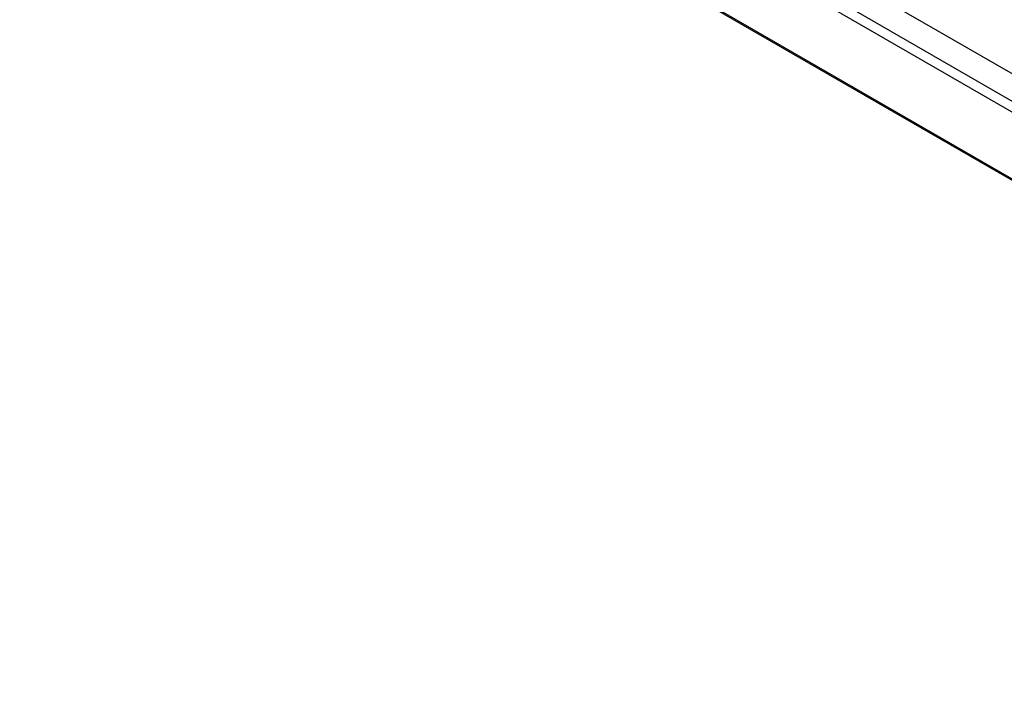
# Model space of a CAD drawing. Header units: millimetres. Extents: x -0.57 to 0.95, y -0.4 to 0.71.
# Tile 219 of 256: x 0.6675 to 0.7165, y 0.1762 to 0.2099. Entities that reach past the tile are written whole.
import ezdxf

# ---------------------------------------------------------------- set-up
doc = ezdxf.new("R2010")
doc.units = ezdxf.units.MM
doc.layers.add('FORMAT', color=7, linetype='Continuous')

msp = doc.modelspace()

# ---------------------------------------------------------------- linework, layer by layer
at = {"layer": 'FORMAT', "color": 7, "linetype": 'Continuous', "lineweight": 25}
for p, q in [((0.755617, 0.184834), (0.6155, 0.265722)), ((0.754433, 0.184151), (0.614317, 0.265039)), ((0.761415, 0.176256), (0.608308, 0.264643)), ((0.608364, 0.264551), (0.761477, 0.176161)), ((0.614109, 0.264626), (0.754225, 0.183739))]:
    msp.add_line(p, q, dxfattribs=at)

doc.saveas('drawing.dxf')
